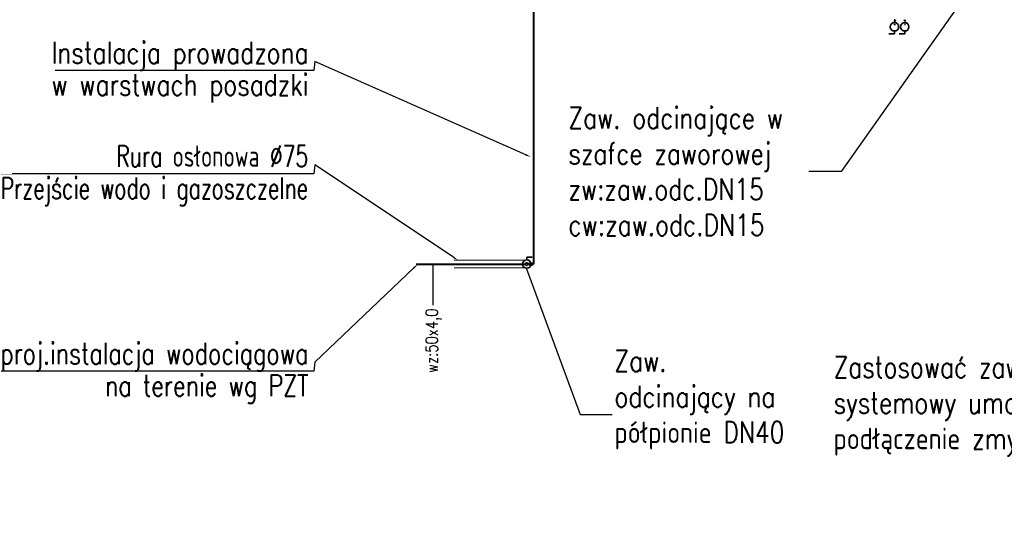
# Model space of a CAD drawing. Header units: millimetres. Extents: x 294088 to 335272, y 35511 to 100072.
# Tile 3 of 7: x 303884 to 313075, y 42234 to 47016. Entities that reach past the tile are written whole.
import ezdxf
from ezdxf import colors
from ezdxf.entities.mleader import LeaderData, LeaderLine
from ezdxf.enums import TextEntityAlignment as Align
from ezdxf.lldxf.tags import DXFTag
from ezdxf.math import Vec2, Vec3

# ---------------------------------------------------------------- set-up
doc = ezdxf.new("R2010")
doc.units = ezdxf.units.MM
doc.linetypes.add('DASHDOT', pattern=[25.4, 12.7, -6.35, 0, -6.35])
for name, color, linetype, lineweight in [('__B_OPIS', 10, 'Continuous', 25), ('_B-woda ciepła', 240, 'DASHDOT', 40), ('_B_OPIS', 221, 'Continuous', 25), ('_B_zawory', 250, 'Continuous', 35), ('IS_WODA', 160, 'Continuous', 40), ('W-linie pomoc.', 4, 'Continuous', 18)]:
    doc.layers.add(name, color=color, linetype=linetype, lineweight=lineweight)
doc.layers.add('_B_Zimna_woda', color=5, linetype='SOLID', lineweight=30, true_color=0x0000ff)
doc.styles.add('CP_ATTR', font='ROMANS.SHX')
doc.styles.add('STYL1', font='SIMPLEX.SHX', dxfattribs={"width": 0.8})
tags = doc.linetypes.add('SOLID', pattern=[10, 10, 0]).pattern_tags.tags
tags[6:7] = [DXFTag(74, 4), DXFTag(75, 0), DXFTag(340, '0'), DXFTag(46, 0.0), DXFTag(50, 0.0), DXFTag(44, 0.0), DXFTag(45, 0.0)]
tags[4:5] = [DXFTag(74, 4), DXFTag(75, 0), DXFTag(340, '0'), DXFTag(46, 0.0), DXFTag(50, 0.0), DXFTag(44, 0.0), DXFTag(45, 0.0)]

# ---------------------------------------------------------------- blocks, each defined once
blk = doc.blocks.new('CPHS_873')
for p, q in [((0, 0.3), (0, 0.5)), ((0, 0.5), (0.4, 0.5))]:
    blk.add_line(p, q)
blk.add_circle((0, 0), 0.3)
at = {"linetype": 'ByBlock', "style": 'CP_ATTR', "flags": 9}
for tag, p in [('OTHER', (-0.091, -0.018)), ('WEIGHT', (-0.091, -0.018)), ('VOLTAGE', (-0.091, -0.019)), ('FLOW', (-0.091, -0.018)), ('TEMPERATURE', (-0.091, -0.018)), ('PN', (-0.091, -0.018)), ('CHARACTER', (-0.091, -0.018)), ('ARTICLE', (-0.091, -0.018)), ('PRODUCER', (-0.091, -0.018)), ('NUMBER', (-0.091, -0.019)), ('GROUP', (-0.091, -0.018)), ('NAME', (-0.091, -0.018)), ('POWER', (-0.091, -0.019)), ('DN', (-0.091, -0.019)), ('ORDER-NO', (-0.091, -0.019)), ('PRODUCT-TYPE', (-0.091, -0.019))]:
    blk.add_attdef(tag, text='', height=0.00005, dxfattribs=at).set_placement(p, align=Align.MIDDLE_LEFT)

msp = doc.modelspace()

# ---------------------------------------------------------------- linework, layer by layer
at = {"layer": '_B-woda ciepła'}
msp.add_line((312049.107, 47003.46486), (312049.107, 46965.40533), dxfattribs=at)
msp.add_circle((312049.107, 47009.43509), 5.97024, dxfattribs=at)
at = {"layer": '_B_Zimna_woda'}
msp.add_line((312146.18441, 46998.33304), (312146.18441, 46965.40533), dxfattribs=at)
msp.add_circle((312146.18441, 47009.43509), 5.97024, dxfattribs=at)
at = {"layer": 'IS_WODA'}
for p, q in [((308678.61315, 51056.86336), (308678.61315, 44731.04499)), ((307585.57895, 44731.04499), (308605.44606, 44731.04499)), ((308628.01288, 44731.04499), (308643.8328, 44731.04499)), ((308666.39962, 44731.04499), (308678.61315, 44731.04499))]:
    msp.add_line(p, q, dxfattribs=at)
for centre in [(308616.72947, 44731.04499), (308655.11621, 44731.04499)]:
    msp.add_circle(centre, 11.28341, dxfattribs=at)
at = {"layer": 'W-linie pomoc.'}
for p, q in [((307939.16528, 44767.0422), (308599.51203, 44767.0422)), ((307939.16528, 44697.84854), (308599.51203, 44697.84854))]:
    msp.add_line(p, q, dxfattribs=at)

# ---------------------------------------------------------------- block references
at = {"layer": '_B_zawory', "ltscale": 3, "xscale": 130, "yscale": 130, "zscale": 130}
for p, rotation in [((312049.85056, 46948.97231), 179.9999999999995), ((312145.89607, 46948.97231), 179.9999999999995), ((308616.72947, 44731.04499), 359.9999999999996)]:
    msp.add_blockref('CPHS_873', p, dxfattribs=dict(at, rotation=rotation))

# ---------------------------------------------------------------- leaders
at = {"layer": '__B_OPIS'}
ml = msp.add_multileader_mtext('Standard', dxfattribs=at)
ml.set_content('{\\Fsimplex.shx|c1;Instalacja prowadzona\\P w warstwach posadzki}', color=256, style='STYL1')
ml.set_leader_properties(color=256)
ml.build(insert=Vec2(0, 0))
ml.multileader.update_dxf_attribs({"has_text_frame": 1, "text_left_attachment_type": 6, "text_right_attachment_type": 6, "text_top_attachment_type": 0, "text_bottom_attachment_type": 0, "dogleg_length": 0.1, "arrow_head_size": 50})
ctx = ml.context
ctx.base_point, ctx.char_height, ctx.arrow_head_size, ctx.landing_gap_size, ctx.plane_origin = Vec3(303703.08136, 46540.57313), 200, 50, 50, Vec3(344816.36337, 69078.57798)
ctx.left_attachment, ctx.right_attachment, ctx.top_attachment, ctx.bottom_attachment, ctx.text_align_type, ctx.attachment_type = 6, 6, 0, 0, 2, 2
notes = []
notes.append((ctx, [(0, (1, 1, 0), (306629.79803, 46540.57313), (-1, 0), 0.05, [(1, [(308653.81516, 45733.07613), (306638.79084, 46626.45748)], 256, [])])]))
ctx.mtext.insert, ctx.mtext.alignment, ctx.mtext.line_spacing_factor, ctx.mtext.flow_direction = Vec3(306579.74803, 46807.23979), 3, 0.9, 5
ml = msp.add_multileader_mtext('Standard', dxfattribs=at)
ml.set_content('{\\Fsimplex.shx|c1;Rura osłonowa %%C75 \\PPrzejście wodo i gazoszczelne}', color=256, style='STYL1')
ml.set_leader_properties(color=256)
ml.build(insert=Vec2(0, 0))
ml.multileader.update_dxf_attribs({"has_text_frame": 1, "text_left_attachment_type": 6, "text_right_attachment_type": 6, "text_top_attachment_type": 0, "text_bottom_attachment_type": 0, "dogleg_length": 0.1, "arrow_head_size": 50})
ctx = ml.context
ctx.base_point, ctx.char_height, ctx.arrow_head_size, ctx.landing_gap_size, ctx.plane_origin = Vec3(302842.12898, 45574.5392), 200, 50, 50, Vec3(344816.36337, 68112.54405)
ctx.left_attachment, ctx.right_attachment, ctx.top_attachment, ctx.bottom_attachment, ctx.text_align_type, ctx.attachment_type = 6, 6, 0, 0, 2, 2
notes.append((ctx, [(0, (1, 1, 0), (306629.79803, 45574.5392), (-1, 0), 0.05, [(1, [(307975.51902, 44767.0422), (306638.79084, 45660.42355)], 256, [])])]))
ctx.mtext.insert, ctx.mtext.alignment, ctx.mtext.line_spacing_factor, ctx.mtext.flow_direction = Vec3(306579.74803, 45841.20586), 3, 0.9, 5
ml = msp.add_multileader_mtext('Standard', dxfattribs=at)
ml.set_content('{\\Fsimplex.shx|c1;proj.instalacja wodociągowa\\Pna terenie wg PZT}', color=256, style='STYL1')
ml.set_leader_properties(color=256)
ml.build(insert=Vec2(0, 0))
ml.multileader.update_dxf_attribs({"has_text_frame": 1, "text_left_attachment_type": 6, "text_right_attachment_type": 6, "text_top_attachment_type": 0, "text_bottom_attachment_type": 0, "dogleg_length": 0.1, "arrow_head_size": 50})
ctx = ml.context
ctx.base_point, ctx.char_height, ctx.arrow_head_size, ctx.landing_gap_size, ctx.plane_origin = Vec3(303200.22422, 43729.56505), 200, 50, 50, Vec3(344816.36337, 66267.56991)
ctx.left_attachment, ctx.right_attachment, ctx.top_attachment, ctx.bottom_attachment, ctx.text_align_type, ctx.attachment_type = 6, 6, 0, 0, 2, 2
notes.append((ctx, [(0, (1, 1, 0), (306629.79803, 43729.56505), (-1, 0), 0.05, [(1, [(307599.80585, 44731.04499), (306638.79084, 43815.4494)], 256, [])])]))
ctx.mtext.insert, ctx.mtext.alignment, ctx.mtext.line_spacing_factor, ctx.mtext.flow_direction = Vec3(306579.74803, 43996.23172), 3, 0.9, 5
at = {"layer": '_B_OPIS'}
ml = msp.add_multileader_mtext('Standard', dxfattribs=at)
ml.set_content('{\\Fsimplex.shx|c1;wz:}20x2,0\\P{\\Fsimplex.shx|c1;cw:}20x2,0', color=256, style='STYL1')
ml.set_leader_properties(color=256)
ml.build(insert=Vec2(0, 0))
ml.multileader.update_dxf_attribs({"has_text_frame": 1, "text_left_attachment_type": 2, "text_right_attachment_type": 2, "text_top_attachment_type": 0, "text_bottom_attachment_type": 0, "dogleg_length": 0.1, "arrow_head_size": 7.5})
ctx = ml.context
ctx.base_point, ctx.char_height, ctx.arrow_head_size, ctx.landing_gap_size, ctx.plane_origin, ctx.plane_x_axis, ctx.plane_y_axis = Vec3(309072.73708, 47761.79482), 112.5, 7.5, 30, Vec3(312900.23566, 50269.47148), Vec3(0, 1), Vec3(-1, 0)
ctx.left_attachment, ctx.right_attachment, ctx.text_align_type = 2, 2, 2
notes.append((ctx, [(0, (1, 1, 0), (309072.73708, 48553.10817), (0, -1), 62.74192, [(0, [(309072.73708, 49001.04499)], 256, [])])]))
ctx.mtext.insert, ctx.mtext.text_direction, ctx.mtext.rotation, ctx.mtext.width, ctx.mtext.alignment, ctx.mtext.flow_direction = Vec3(308912.0228, 48460.36624), Vec3(0, 1), 1.5707963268, 2082.62249, 3, 5
ml = msp.add_multileader_mtext('Standard', dxfattribs=at)
ml.set_content('{\\Fsimplex.shx|c1;Zastosować zawór systemowy umożliwający podłączenie zmywarki}', color=256, style='STYL1')
ml.set_leader_properties(color=256)
ml.build(insert=Vec2(0, 0))
ml.multileader.update_dxf_attribs({"has_text_frame": 1, "text_left_attachment_type": 2, "text_right_attachment_type": 2, "text_top_attachment_type": 0, "text_bottom_attachment_type": 0, "dogleg_length": 0.1, "arrow_head_size": 5})
ctx = ml.context
ctx.base_point, ctx.char_height, ctx.arrow_head_size, ctx.landing_gap_size, ctx.plane_origin = Vec3(311460.72129, 43232.77493, 0), 200, 5, 20, Vec3(316253.18951, 45221.7259, 0)
ctx.left_attachment, ctx.right_attachment = 2, 2
notes.append((ctx, [(0, (1, 1, 0), (314399.93131, 43232.77493, 0), (-1, 0), 301.11477, [(0, [(315626.71731, 48960.36925, 0)], 256, [])])]))
ctx.mtext.insert, ctx.mtext.width, ctx.mtext.flow_direction = Vec3(311480.72129, 43868.48922, 0), 2933.5654952, 5
ml = msp.add_multileader_mtext('Standard', dxfattribs=at)
ml.set_content('{\\Fsimplex.shx|c1;wz:}16x2,0\\P{\\Fsimplex.shx|c1;cw:}16x2,0', color=256, style='STYL1')
ml.set_leader_properties(color=256)
ml.build(insert=Vec2(0, 0))
ml.multileader.update_dxf_attribs({"has_text_frame": 1, "text_left_attachment_type": 2, "text_right_attachment_type": 2, "text_top_attachment_type": 0, "text_bottom_attachment_type": 0, "dogleg_length": 0.1, "arrow_head_size": 7.5})
ctx = ml.context
ctx.base_point, ctx.char_height, ctx.arrow_head_size, ctx.landing_gap_size, ctx.plane_origin, ctx.plane_x_axis, ctx.plane_y_axis = Vec3(310950.86469, 47546.57363), 112.5, 7.5, 30, Vec3(314778.36327, 48400.70255), Vec3(0, 1), Vec3(-1, 0)
ctx.left_attachment, ctx.right_attachment, ctx.text_align_type = 2, 2, 2
notes.append((ctx, [(0, (1, 1, 0), (310950.86469, 48320.74412), (0, -1), 62.74192, [(0, [(310950.86469, 48547.20998)], 256, [])])]))
ctx.mtext.insert, ctx.mtext.text_direction, ctx.mtext.rotation, ctx.mtext.width, ctx.mtext.alignment, ctx.mtext.flow_direction = Vec3(310790.15041, 48228.0022), Vec3(0, 1), 1.5707963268, 2082.62249, 3, 5
ml = msp.add_multileader_mtext('Standard', dxfattribs=at)
ml.set_content('{\\Fsimplex.shx|c1;Zaw. odcinające w szafce zaworowej \\Pzw:zaw.odc.DN15\\Pcw:}zaw.odc.DN15', color=256, style='STYL1')
ml.set_leader_properties(color=256)
ml.build(insert=Vec2(0, 0))
ml.multileader.update_dxf_attribs({"has_text_frame": 1, "text_left_attachment_type": 2, "text_right_attachment_type": 2, "text_top_attachment_type": 0, "text_bottom_attachment_type": 0, "dogleg_length": 0.1, "arrow_head_size": 5})
ctx = ml.context
ctx.base_point, ctx.char_height, ctx.arrow_head_size, ctx.landing_gap_size, ctx.plane_origin = Vec3(308985.703, 45597.30791, 0), 200, 5, 20, Vec3(318820.66736, 47529.41779, 0)
ctx.left_attachment, ctx.right_attachment = 2, 2
notes.append((ctx, [(0, (1, 1, 0), (311551.57968, 45597.30791, 0), (-1, 0), 301.11477, [(0, [(312627.30064, 47122.27394, 0)], 256, [])])]))
ctx.mtext.insert, ctx.mtext.width, ctx.mtext.flow_direction = Vec3(309005.703, 46197.30791, 0), 2933.5654952, 5
ml = msp.add_multileader_mtext('Standard', dxfattribs=at)
ml.set_content('{\\Fsimplex.shx|c1;wz:}50x4,0', color=256, style='STYL1')
ml.set_leader_properties(color=256)
ml.build(insert=Vec2(0, 0))
ml.multileader.update_dxf_attribs({"has_text_frame": 1, "text_left_attachment_type": 2, "text_right_attachment_type": 2, "text_top_attachment_type": 0, "text_bottom_attachment_type": 0, "dogleg_length": 0.1, "arrow_head_size": 7.5})
ctx = ml.context
ctx.base_point, ctx.char_height, ctx.arrow_head_size, ctx.landing_gap_size, ctx.plane_origin, ctx.plane_x_axis, ctx.plane_y_axis = Vec3(307740.61382, 43622.20274), 112.5, 7.5, 30, Vec3(311568.1124, 45800.05739), Vec3(0, 1), Vec3(-1, 0)
ctx.left_attachment, ctx.right_attachment, ctx.text_align_type = 2, 2, 2
notes.append((ctx, [(0, (1, 1, 0), (307740.61382, 44409.23037), (0, -1), 62.74192, [(0, [(307740.61382, 44731.04499)], 256, [])])]))
ctx.mtext.insert, ctx.mtext.text_direction, ctx.mtext.rotation, ctx.mtext.width, ctx.mtext.alignment, ctx.mtext.flow_direction = Vec3(307673.64953, 44316.48845), Vec3(0, 1), 1.5707963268, 2082.62249, 3, 5
ml = msp.add_multileader_mtext('Standard', dxfattribs=at)
ml.set_content('{\\Fsimplex.shx|c1;Zaw. odcinający na półpionie DN40}', color=256, style='STYL1')
ml.set_leader_properties(color=256)
ml.build(insert=Vec2(0, 0))
ml.multileader.update_dxf_attribs({"has_text_frame": 1, "text_left_attachment_type": 2, "text_right_attachment_type": 2, "text_top_attachment_type": 0, "text_bottom_attachment_type": 0, "dogleg_length": 0.1, "arrow_head_size": 5})
ctx = ml.context
ctx.base_point, ctx.char_height, ctx.arrow_head_size, ctx.landing_gap_size, ctx.plane_origin = Vec3(309415.56219, 43326.29508), 200, 5, 20, Vec3(309240.40682, 40953.50191)
ctx.left_attachment, ctx.right_attachment = 2, 2
notes.append((ctx, [(0, (1, 1, 0), (309114.44742, 43326.29508), (1, 0), 301.11477, [(0, [(308613.93462, 44692.14526)], 256, [])])]))
ctx.mtext.insert, ctx.mtext.width, ctx.mtext.flow_direction = Vec3(309435.56219, 43926.29508), 1726.58604, 5
for ctx, leaders in notes:
    for number, flags, end, landing, length, lines in leaders:
        leader = LeaderData()
        leader.index, (leader.has_last_leader_line, leader.has_dogleg_vector, leader.attachment_direction) = number, flags
        leader.last_leader_point, leader.dogleg_vector, leader.dogleg_length = Vec3(end), Vec3(landing), length
        for number, points, colour, breaks in lines:
            line = LeaderLine()
            line.index, line.vertices, line.color, line.breaks = number, Vec3.list(points), colors.encode_raw_color(colour), breaks
            leader.lines.append(line)
        ctx.leaders.append(leader)

doc.saveas('drawing.dxf')
